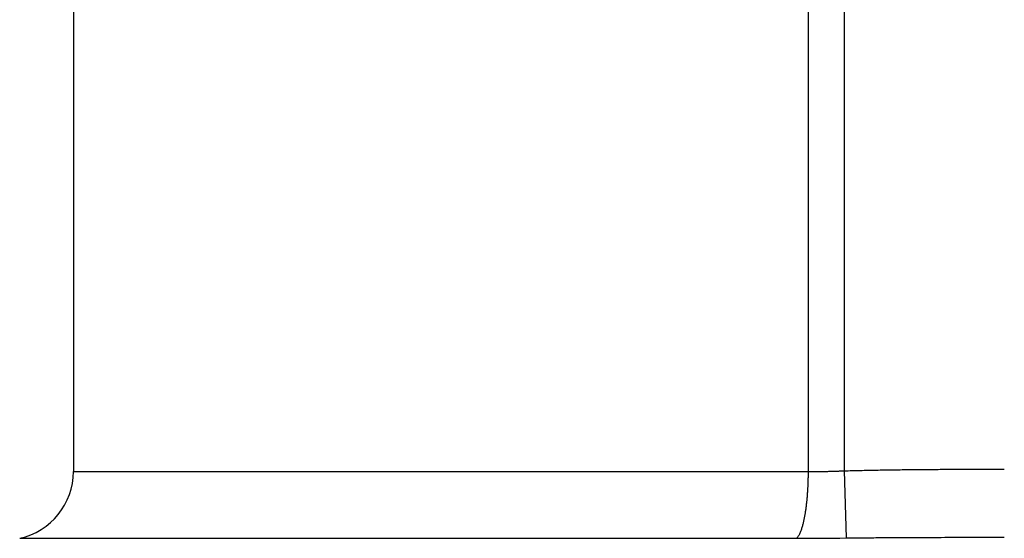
# Model space of a CAD drawing. Header units: millimetres. Extents: x 0 to 594, y 0 to 420.
# Tile 107 of 118: x 519.93 to 525.69, y 240.29 to 243.33. Entities that reach past the tile are written whole.
import ezdxf

# ---------------------------------------------------------------- set-up
doc = ezdxf.new("R2010")
doc.units = ezdxf.units.MM
doc.header["$LTSCALE"] = 0.257233
doc.layers.add('NoLayerName_001', color=7, linetype='Continuous')

msp = doc.modelspace()

# ---------------------------------------------------------------- linework, layer by layer
at = {"layer": 'NoLayerName_001', "color": 8, "linetype": 'Continuous', "lineweight": 25}
for p, q in [((524.7531, 251.601), (524.7531, 240.6895)), ((524.5423, 251.301), (524.5423, 240.6847)), ((520.2412, 240.6847), (524.5423, 240.6847)), ((524.7531, 240.6895), (524.7647, 240.2961)), ((519.9269, 240.294), (524.4761, 240.294))]:
    msp.add_line(p, q, dxfattribs=at)
at = {"layer": 'NoLayerName_001', "color": 7, "linetype": 'Continuous', "lineweight": 25}
msp.add_line((520.2412, 243.7059), (520.2412, 240.6847), dxfattribs=at)
msp.add_arc((519.8412, 240.6847), 0.4, 282.37372, 0, dxfattribs=at)
at = {"layer": 'NoLayerName_001', "color": 8, "linetype": 'Continuous', "lineweight": 25}
msp.add_arc((524.4713, 261.1186), 20.8246, 270.01321, 270.80742, dxfattribs=at)
for points, knots in [([(524.5423, 240.6847), (524.5423, 240.6814), (524.5423, 240.6747), (524.5422, 240.6647), (524.5421, 240.6546), (524.5419, 240.6446), (524.5417, 240.6346), (524.5414, 240.6246), (524.541, 240.6146), (524.5406, 240.6045), (524.5402, 240.5945), (524.5397, 240.5845), (524.5391, 240.5745), (524.5384, 240.5645), (524.5377, 240.5545), (524.537, 240.5445), (524.5362, 240.5345), (524.5353, 240.5245), (524.5344, 240.5145), (524.5333, 240.5045), (524.5322, 240.4946), (524.5311, 240.4846), (524.5298, 240.4747), (524.5285, 240.4647), (524.527, 240.4548), (524.5255, 240.4449), (524.5239, 240.435), (524.5222, 240.4251), (524.5204, 240.4153), (524.5184, 240.4055), (524.5163, 240.3956), (524.5141, 240.3859), (524.5117, 240.3761), (524.5091, 240.3664), (524.5064, 240.3568), (524.5033, 240.3472), (524.5001, 240.3378), (524.4964, 240.3284), (524.4924, 240.3192), (524.4892, 240.3133), (524.4877, 240.3103)], [0, 0, 0, 0, 0.0100226, 0.0200455, 0.0300686, 0.0400921, 0.0501158, 0.0601398, 0.0701642, 0.080189, 0.0902142, 0.1002399, 0.1102661, 0.120293, 0.1303207, 0.1403491, 0.150378, 0.160407, 0.1704356, 0.1804637, 0.190491, 0.2005173, 0.2105426, 0.220567, 0.2305906, 0.2406136, 0.2506363, 0.2606591, 0.2706821, 0.2807054, 0.2907299, 0.3007567, 0.3107865, 0.320816, 0.3308419, 0.340863, 0.3508804, 0.3608989, 0.3709331, 0.3810078, 0.3810078, 0.3810078, 0.3810078]), ([(524.5423, 240.6847), (524.5458, 240.6847), (524.5529, 240.6847), (524.5634, 240.6847), (524.574, 240.6848), (524.5845, 240.6849), (524.5951, 240.685), (524.6056, 240.6852), (524.6161, 240.6853), (524.6267, 240.6855), (524.6372, 240.6858), (524.6478, 240.686), (524.6583, 240.6863), (524.6688, 240.6866), (524.6794, 240.6869), (524.6934, 240.6873), (524.711, 240.6879), (524.7321, 240.6887), (524.7461, 240.6892), (524.7531, 240.6895)], [0, 0, 0, 0, 0.0105434, 0.0210868, 0.0316302, 0.0421736, 0.0527171, 0.0632606, 0.0738041, 0.0843477, 0.0948914, 0.1054351, 0.1159788, 0.1265227, 0.1370666, 0.1476104, 0.1686982, 0.1897858, 0.2108729, 0.2108729, 0.2108729, 0.2108729]), ([(524.7531, 240.6895), (524.7688, 240.69), (524.8, 240.6909), (524.8469, 240.692), (524.8938, 240.6931), (524.9407, 240.694), (524.9876, 240.6948), (525.0502, 240.6958), (525.1283, 240.6967), (525.2221, 240.6976), (525.316, 240.6982), (525.4254, 240.6988), (525.5505, 240.6991), (525.6443, 240.6991), (525.6912, 240.6992)], [0, 0, 0, 0, 0.0469077, 0.0938154, 0.1407234, 0.1876317, 0.2345403, 0.2814494, 0.3752683, 0.4690871, 0.5629044, 0.6567204, 0.7974434, 0.9381664, 0.9381664, 0.9381664, 0.9381664]), ([(524.4877, 240.3103), (524.4859, 240.3075), (524.4828, 240.3015), (524.4782, 240.2966), (524.4761, 240.294)], [0, 0, 0, 0, 0.01007259, 0.02008693, 0.02008693, 0.02008693, 0.02008693]), ([(524.7647, 240.2961), (524.7956, 240.2964), (524.8574, 240.2972), (524.95, 240.298), (525.0581, 240.2988), (525.1971, 240.2994), (525.3978, 240.3), (525.5677, 240.3002), (525.6758, 240.3002), (525.6912, 240.3002)], [0, 0, 0, 0, 0.0926501, 0.1853003, 0.2779509, 0.4169271, 0.6022281, 0.8801783, 0.9265034, 0.9265034, 0.9265034, 0.9265034])]:
    msp.add_open_spline(points, degree=3, knots=knots, dxfattribs=at)

doc.saveas('drawing.dxf')
